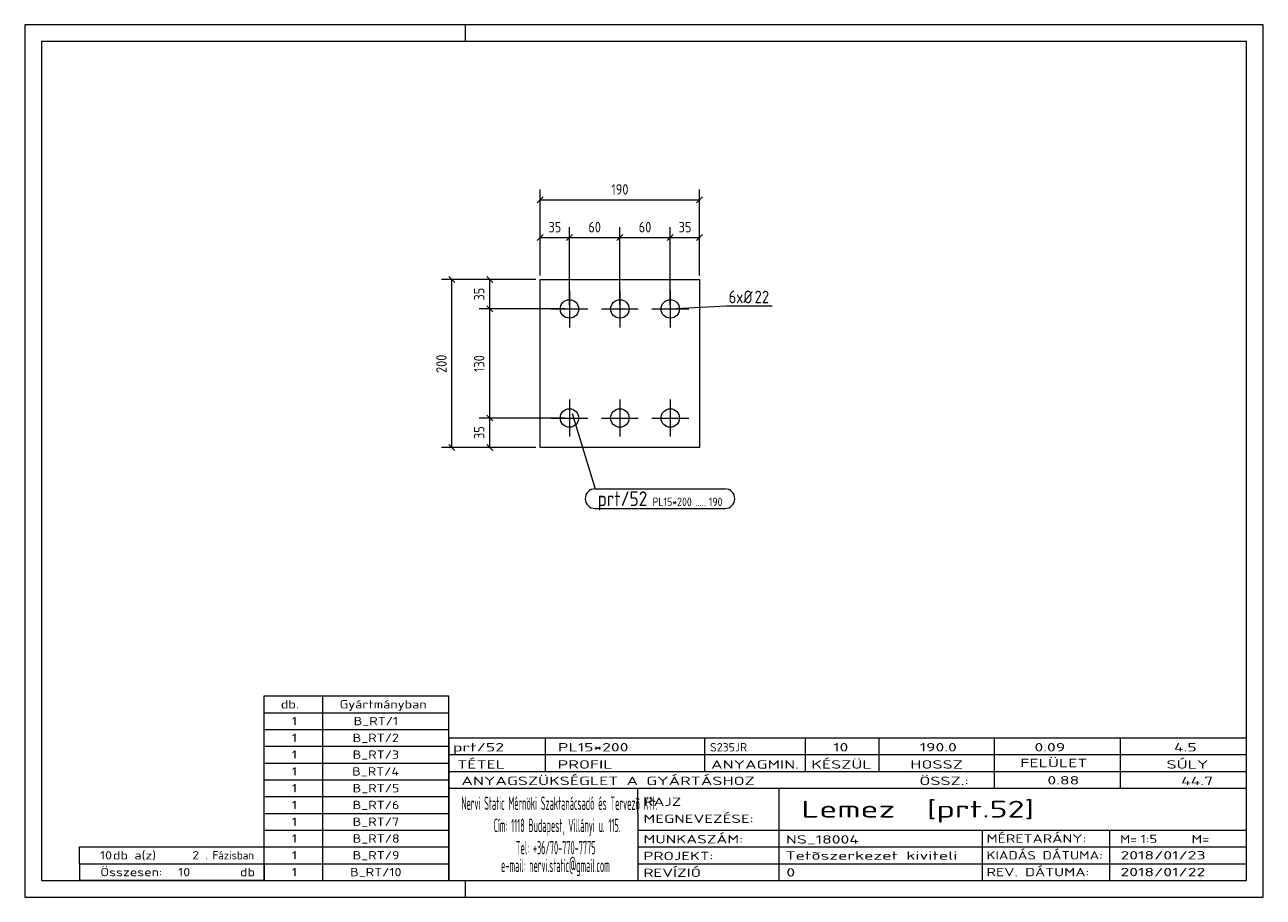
# Model space of a CAD drawing. Header units: millimetres. Extents: x 1 to 296, y 1 to 209.
import ezdxf

# ---------------------------------------------------------------- set-up
doc = ezdxf.new("R2010")
doc.units = ezdxf.units.MM
doc.header["$LTSCALE"] = 0.6
doc.linetypes.add('XKITLINE00', pattern=[0])
for name, color, linetype, lineweight in [('Bolt', 7, 'Continuous', 0), ('BoltMark', 3, 'Continuous', 0), ('DrawingSheet', 5, 'Continuous', 0), ('OtherObjectType', 1, 'Continuous', 0), ('Part', 2, 'Continuous', 0), ('PartMark', 3, 'Continuous', 0), ('Z-DIMENSIONS', 1, 'Continuous', 0)]:
    doc.layers.add(name, color=color, linetype=linetype, lineweight=lineweight)
doc.styles.add('ISOCPEUR', font='ISOCPEUR.TTF')

msp = doc.modelspace()

# ---------------------------------------------------------------- linework, layer by layer
at = {"layer": 'Bolt', "color": 4, "linetype": 'XKITLINE00', "lineweight": 0}
for p, q in [((130.75, 145.65), (130.75, 136.85)), ((142.75, 145.65), (142.75, 136.85)), ((154.75, 145.65), (154.75, 136.85)), ((126.35, 141.25), (135.15, 141.25)), ((138.35, 141.25), (147.15, 141.25)), ((150.35, 141.25), (159.15, 141.25)), ((130.75, 119.65), (130.75, 110.85)), ((142.75, 119.65), (142.75, 110.85)), ((154.75, 119.65), (154.75, 110.85)), ((126.35, 115.25), (135.15, 115.25)), ((138.35, 115.25), (147.15, 115.25)), ((150.35, 115.25), (159.15, 115.25))]:
    msp.add_line(p, q, dxfattribs=at)
for centre in [(130.75, 141.25), (142.75, 141.25), (154.75, 141.25), (130.75, 115.25), (142.75, 115.25), (154.75, 115.25)]:
    msp.add_circle(centre, 2.2, dxfattribs=at)
at = {"layer": 'BoltMark', "color": 4, "linetype": 'XKITLINE00', "lineweight": 0}
for p, q in [((154.75, 141.25), (168.04, 142)), ((168.04, 142), (179.04, 142))]:
    msp.add_line(p, q, dxfattribs=at)
at = {"layer": 'DrawingSheet', "color": 2, "linetype": 'XKITLINE00', "lineweight": 0}
for p, q in [((296, 209), (1, 209)), ((1, 209), (1, 1)), ((106, 205), (106, 209)), ((296, 1), (296, 209)), ((106, 1), (106, 5)), ((1, 1), (296, 1))]:
    msp.add_line(p, q, dxfattribs=at)
at = {"layer": 'DrawingSheet', "color": 3, "linetype": 'XKITLINE00', "lineweight": 0}
for p, q in [((292, 205), (5, 205)), ((5, 205), (5, 5)), ((292, 5), (292, 205)), ((5, 5), (292, 5))]:
    msp.add_line(p, q, dxfattribs=at)
at = {"layer": 'OtherObjectType', "color": 7, "linetype": 'XKITLINE00', "lineweight": 0}
for p, q in [((58, 49), (102, 49)), ((58, 45), (58, 49)), ((72, 45), (72, 49)), ((102, 45), (102, 49)), ((58, 45), (102, 45)), ((58, 41), (58, 45)), ((72, 41), (72, 45)), ((102, 41), (102, 45)), ((58, 41), (102, 41)), ((58, 37), (58, 41)), ((72, 37), (72, 41)), ((102, 37), (102, 41)), ((102, 39), (292, 39)), ((102, 39), (102, 35)), ((102, 39), (292, 39)), ((125, 35), (125, 39)), ((163, 35), (163, 39)), ((187, 35), (187, 39)), ((204.5, 35), (204.5, 39)), ((232, 35), (232, 39)), ((262, 35), (262, 39)), ((292, 35), (292, 39)), ((58, 37), (102, 37)), ((58, 33), (58, 37)), ((72, 33), (72, 37)), ((102, 33), (102, 37)), ((58, 33), (102, 33)), ((58, 29), (58, 33)), ((72, 29), (72, 33)), ((102, 35), (292, 35)), ((102, 35), (102, 5)), ((102, 35), (292, 35)), ((102, 29), (102, 33)), ((125, 31), (125, 35)), ((163, 31), (163, 35)), ((187, 31), (187, 35)), ((204.5, 31), (204.5, 35)), ((232, 31), (232, 35)), ((262, 31), (262, 35)), ((292, 31), (292, 35)), ((102, 31), (292, 31)), ((232, 27), (232, 31)), ((262, 27), (262, 31)), ((292, 27), (292, 31)), ((58, 29), (102, 29)), ((58, 25), (58, 29)), ((72, 25), (72, 29)), ((102, 25), (102, 29)), ((102, 27), (292, 27)), ((147, 21), (147, 27)), ((180.7, 17), (180.7, 27)), ((292, 21), (292, 27)), ((58, 25), (102, 25)), ((58, 21), (58, 25)), ((72, 21), (72, 25)), ((102, 21), (102, 25)), ((58, 21), (102, 21)), ((58, 17), (58, 21)), ((72, 17), (72, 21)), ((102, 17), (102, 21)), ((147, 21), (147, 5)), ((292, 17), (292, 21)), ((58, 17), (102, 17)), ((58, 13), (58, 17)), ((72, 13), (72, 17)), ((102, 13), (102, 17)), ((147, 17), (292, 17)), ((180.7, 5), (180.7, 17)), ((229.16, 13), (229.16, 17)), ((259.5, 5), (259.5, 17)), ((292, 13), (292, 17)), ((14, 9), (14, 13)), ((14, 13), (58, 13)), ((14, 13), (58, 13)), ((58, 9), (58, 13)), ((58, 13), (102, 13)), ((58, 9), (58, 13)), ((72, 9), (72, 13)), ((102, 9), (102, 13)), ((147, 13), (292, 13)), ((229.16, 5), (229.16, 13)), ((292, 9), (292, 13)), ((14, 9), (58, 9)), ((14, 9), (14, 5)), ((14, 9), (58, 9)), ((58, 9), (58, 5)), ((58, 9), (102, 9)), ((58, 5), (58, 9)), ((72, 5), (72, 9)), ((102, 5), (102, 9)), ((147, 9), (292, 9)), ((292, 5), (292, 9)), ((58, 5), (14, 5)), ((58, 5), (102, 5)), ((102, 5), (292, 5)), ((139.5, 5), (292, 5))]:
    msp.add_line(p, q, dxfattribs=at)
at = {"layer": 'Part', "color": 2, "linetype": 'XKITLINE00', "lineweight": 0}
for p, q in [((123.75, 108.25), (123.75, 148.25)), ((123.75, 148.25), (161.75, 148.25)), ((161.75, 148.25), (161.75, 108.25)), ((161.75, 108.25), (123.75, 108.25))]:
    msp.add_line(p, q, dxfattribs=at)
at = {"layer": 'PartMark', "color": 7, "linetype": 'XKITLINE00', "lineweight": 0}
for p, q in [((131.41, 116.31), (136.84, 98.37)), ((136.84, 98.37), (167.79, 98.37)), ((136.84, 93.67), (167.79, 93.67))]:
    msp.add_line(p, q, dxfattribs=at)
for centre, start, end in [((136.84, 96.02), 90, 270), ((167.79, 96.02), 270, 90)]:
    msp.add_arc(centre, 2.35, start, end, dxfattribs=at)
at = {"layer": 'Z-DIMENSIONS', "color": 7, "linetype": 'XKITLINE00', "lineweight": 0}
for p, q in [((123.75, 149.25), (123.75, 169.75)), ((161.75, 149.25), (161.75, 169.75)), ((124.46, 167.96), (123.04, 166.54)), ((123.75, 167.25), (161.75, 167.25)), ((162.46, 167.96), (161.04, 166.54)), ((123.75, 149.25), (123.75, 160.75)), ((130.75, 142.25), (130.75, 160.75)), ((130.75, 142.25), (130.75, 160.75)), ((142.75, 142.25), (142.75, 160.75)), ((142.75, 142.25), (142.75, 160.75)), ((154.75, 142.25), (154.75, 160.75)), ((154.75, 142.25), (154.75, 160.75)), ((161.75, 149.25), (161.75, 160.75)), ((124.46, 158.96), (123.04, 157.54)), ((123.75, 158.25), (130.75, 158.25)), ((131.46, 158.96), (130.04, 157.54)), ((131.46, 158.96), (130.04, 157.54)), ((130.75, 158.25), (142.75, 158.25)), ((143.46, 158.96), (142.04, 157.54)), ((143.46, 158.96), (142.04, 157.54)), ((142.75, 158.25), (154.75, 158.25)), ((155.46, 158.96), (154.04, 157.54)), ((155.46, 158.96), (154.04, 157.54)), ((154.75, 158.25), (161.75, 158.25)), ((162.46, 158.96), (161.04, 157.54)), ((122.75, 148.25), (100.25, 148.25)), ((102.04, 148.96), (103.46, 147.54)), ((102.75, 108.25), (102.75, 148.25)), ((122.75, 148.25), (109.25, 148.25)), ((111.04, 148.96), (112.46, 147.54)), ((111.75, 141.25), (111.75, 148.25)), ((111.04, 141.96), (112.46, 140.54)), ((111.04, 141.96), (112.46, 140.54)), ((129.75, 141.25), (109.25, 141.25)), ((129.75, 141.25), (109.25, 141.25)), ((111.75, 115.25), (111.75, 141.25)), ((129.75, 115.25), (109.25, 115.25)), ((129.75, 115.25), (109.25, 115.25)), ((111.04, 115.96), (112.46, 114.54)), ((111.04, 115.96), (112.46, 114.54)), ((111.75, 108.25), (111.75, 115.25)), ((122.75, 108.25), (100.25, 108.25)), ((102.04, 108.96), (103.46, 107.54)), ((122.75, 108.25), (109.25, 108.25)), ((111.04, 108.96), (112.46, 107.54))]:
    msp.add_line(p, q, dxfattribs=at)
at = {"layer": 'Z-DIMENSIONS', "color": 3}
for p in [(123.75, 167.25), (161.75, 167.25), (123.75, 158.25), (130.75, 158.25), (130.75, 158.25), (142.75, 158.25), (142.75, 158.25), (154.75, 158.25), (154.75, 158.25), (161.75, 158.25), (102.75, 148.25), (111.75, 148.25), (111.75, 141.25), (111.75, 141.25), (111.75, 115.25), (111.75, 115.25), (102.75, 108.25), (111.75, 108.25)]:
    msp.add_point(p, dxfattribs=at)

# ---------------------------------------------------------------- texts
at = {"layer": 'BoltMark', "color": 4, "style": 'ISOCPEUR', "width": 0.85}
for s, p in [('6', (168.64, 142.6)), ('xØ', (170.44, 142.6)), ('22', (174.83, 142.6))]:
    msp.add_text(s, height=3, dxfattribs=at).set_placement(p)
at = {"layer": 'OtherObjectType', "color": 7, "style": 'ISOCPEUR'}
for s, height, width, p in [('db.', 2, 1.211571, (62, 46)), ('Gyártmányban', 2, 1.211571, (76, 46)), ('1', 2, 1.211571, (64.63, 42)), ('B_RT/1', 2, 1.211571, (79.35, 42)), ('1', 2, 1.211571, (64.63, 38)), ('B_RT/2', 2, 1.211571, (79.1, 38)), ('1', 2, 1.211571, (64.63, 34)), ('B_RT/3', 2, 1.211571, (79.1, 34)), ('prt/52', 2, 1.525501, (103, 35.76)), ('PL15*200', 2, 1.525501, (128, 35.76)), ('S235JR', 2, 1.02, (164.22, 35.76)), ('10', 2, 1.525501, (193.55, 35.76)), ('190.0', 2, 1.525501, (214.16, 35.76)), ('0.09', 2, 1.525501, (241.51, 35.76)), ('4.5', 2, 1.525501, (274.75, 35.76)), ('TÉTEL', 2, 1.525501, (104, 31.66)), ('PROFIL', 2, 1.525501, (127.96, 31.66)), ('ANYAGMIN.', 2, 1.525501, (164.47, 31.66)), ('KÉSZÜL', 2, 1.525501, (188.37, 31.66)), ('HOSSZ', 2, 1.525501, (211.96, 31.66)), ('FELÜLET', 2, 1.525501, (238.13, 32)), ('SÚLY', 2, 1.525501, (272.96, 31.66)), ('1', 2, 1.211571, (64.63, 30)), ('B_RT/4', 2, 1.211571, (78.98, 30)), ('ANYAGSZÜKSÉGLET A GYÁRTÁSHOZ', 2, 1.525501, (105, 27.75)), ('ÖSSZ.:', 2, 1.525501, (214.1, 27.75)), ('0.88', 2, 1.525501, (244.59, 27.88)), ('44.7', 2, 1.525501, (276.44, 27.75)), ('1', 2, 1.211571, (64.63, 26)), ('B_RT/5', 2, 1.211571, (79.1, 26)), ('1', 2, 1.211571, (64.63, 22)), ('B_RT/6', 2, 1.211571, (79.1, 22)), ('Nervi Static Mérnöki\xa0Szaktanácsadó\xa0és\xa0Tervezõ Kft.', 3.1765, 0.403093, (105, 21.82)), ('RAJZ', 2, 1.445, (148.38, 22.78)), ('Lemez  [prt.52]', 4, 1.474651, (186, 20)), ('MEGNEVEZÉSE:', 2, 1.445, (148.38, 18.72)), ('1', 2, 1.211571, (64.63, 18)), ('B_RT/7', 2, 1.211571, (79.1, 18)), ('Cím:\xa01118 Budapest, Villányi u. 115.', 3.1765, 0.403093, (112.69, 16.53)), ('1', 2, 1.211571, (64.63, 14)), ('B_RT/8', 2, 1.211571, (79.1, 14)), ('MUNKASZÁM:', 2, 1.445, (148.38, 13.84)), ('NS_18004', 2, 1.525501, (182.28, 13.78)), ('MÉRETARÁNY:', 2, 1.36, (230.1, 14)), ('M=', 2, 1.211571, (261.91, 13.84)), ('1:5', 2, 1.275, (266.79, 13.9)), ('M=', 2, 1.275, (278.95, 13.87)), ('10', 2, 1.211571, (18.92, 10)), ('db a(z)', 2, 1.211571, (22, 10)), ('2', 2, 1.211571, (40.86, 10)), ('. Fázisban', 2, 0.935, (44, 10)), ('1', 2, 1.211571, (64.63, 10)), ('B_RT/9', 2, 1.211571, (79.1, 10)), ('Tel:\xa0+36/70-770-7775', 3.1765, 0.403093, (117.97, 11.24)), ('PROJEKT:', 2, 1.445, (148.38, 9.84)), ('Tetõszerkezet kiviteli ', 2, 1.525501, (182.2, 9.94)), ('KIADÁS DÁTUMA:', 2, 1.275, (230.1, 10)), ('2018/01/23', 2, 1.525501, (262, 10)), ('e-mail:\xa0nervi.static@gmail.com', 3.1765, 0.403093, (114.45, 7)), ('Összesen:            db', 2, 1.211571, (19, 6)), ('10', 2, 1.211571, (37.53, 6)), ('1', 2, 1.211571, (64.63, 6)), ('B_RT/10', 2, 1.211571, (78.49, 6)), ('REVÍZIÓ', 2, 1.445, (148.38, 5.84)), ('0', 2, 1.525501, (182.41, 5.92)), ('REV. DÁTUMA:', 2, 1.36, (230.1, 6)), ('2018/01/22', 2, 1.525501, (262, 6))]:
    msp.add_text(s, height=height, dxfattribs=dict(at, width=width)).set_placement(p)
at = {"layer": 'PartMark', "color": 3, "style": 'ISOCPEUR', "width": 0.85}
msp.add_text('prt/52', height=3.5, dxfattribs=at).set_placement((137.44, 94.27))
at = {"layer": 'PartMark', "color": 4, "style": 'ISOCPEUR', "width": 0.85}
for s, p in [('PL15*200', (150.52, 94.27)), ('.....', (160.75, 94.27)), ('190', (163.93, 94.27))]:
    msp.add_text(s, height=2, dxfattribs=at).set_placement(p)
at = {"layer": 'Z-DIMENSIONS', "color": 3, "style": 'ISOCPEUR', "width": 0.85}
for s, p in [('190', (140.71, 168.5)), ('35', (125.75, 159.5)), ('60', (135.25, 159.5)), ('60', (147.25, 159.5)), ('35', (156.75, 159.5))]:
    msp.add_text(s, height=2.5, dxfattribs=at).set_placement(p)
for s, p in [('35', (110.5, 143.25)), ('200', (101.5, 125.99)), ('130', (110.5, 126.21)), ('35', (110.5, 110.25))]:
    msp.add_text(s, height=2.5, rotation=90.0002, dxfattribs=at).set_placement(p)

doc.saveas('drawing.dxf')
